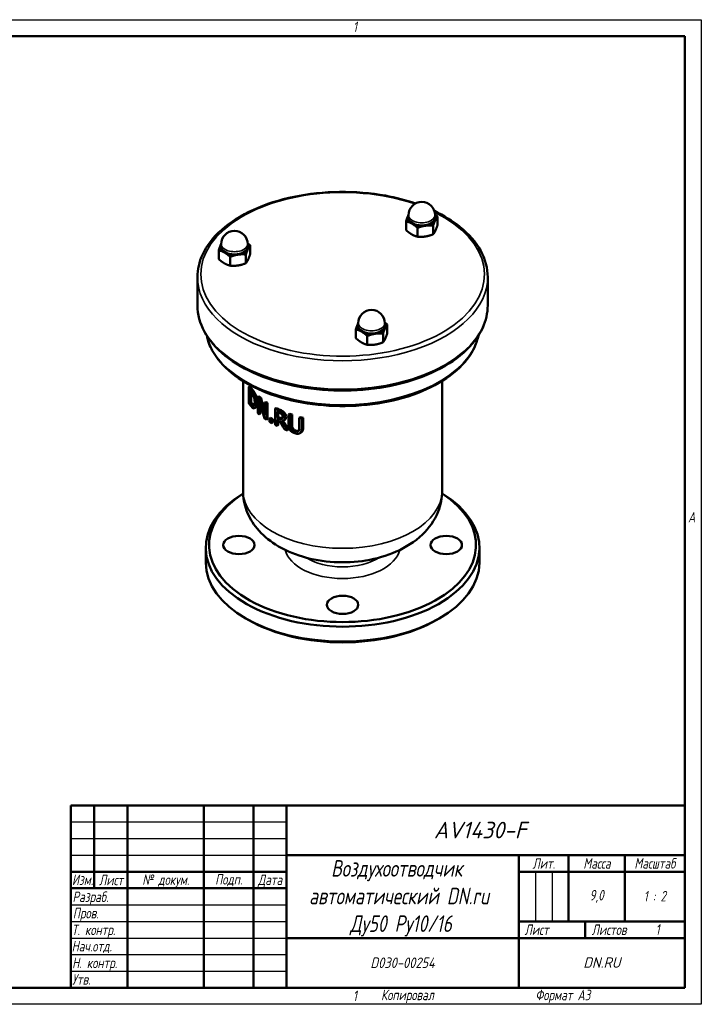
# Model space of a CAD drawing. Header units: millimetres. Extents: x 0 to 840, y 0 to 594.
# Tile 2 of 2: x 429 to 840, y 0 to 594. Entities that reach past the tile are written whole.
import ezdxf
from ezdxf.enums import TextEntityAlignment as Align

# ---------------------------------------------------------------- set-up
doc = ezdxf.new("R2010")
doc.units = ezdxf.units.MM
doc.header["$LTSCALE"] = 2
for name, color, linetype, lineweight in [('Видимые тонкие (ГОСТ)', 7, 'Continuous', 35), ('Видимый контур (ГОСТ)', 7, 'Continuous', 50), ('Заголовок (ГОСТ)', 7, 'Continuous', 50), ('Кромка (ГОСТ)', 7, 'Continuous', 50)]:
    doc.layers.add(name, color=color, linetype=linetype, lineweight=lineweight)
doc.styles.add('Альтернативный текст (ГОСТ)', font='arial.ttf', dxfattribs={"width": 0.8})
doc.styles.add('Стиль текста110', font='GOST Common Italic.ttf', dxfattribs={"width": 0.8})
doc.styles.add('Стиль текста112', font='GOST Common Italic.ttf', dxfattribs={"width": 0.8})
doc.styles.add('Стиль текста120', font='GOST Common Italic.ttf', dxfattribs={"width": 0.9})
doc.styles.add('Стиль текста137', font='GOST Common Italic.ttf', dxfattribs={"width": 0.7})
doc.styles.add('Стиль текста139', font='GOST Common Italic.ttf', dxfattribs={"width": 0.7})
doc.styles.add('Стиль текста81', font='GOST Common Italic.ttf', dxfattribs={"width": 0.8})
doc.styles.add('Стиль текста87', font='GOST Common Italic.ttf')

# ---------------------------------------------------------------- blocks, each defined once
blk = doc.blocks.new('Рамки ГОСТ - Рамка')
at = {"layer": 'Кромка (ГОСТ)', "lineweight": 25}
for p, q in [((0, 297), (420, 297)), ((420, 297), (420, 0)), ((420, 0), (0, 0))]:
    blk.add_line(p, q, dxfattribs=at)
at = {"layer": 'Кромка (ГОСТ)'}
for p, q in [((415, 292), (20, 292)), ((415, 5), (415, 292)), ((20, 5), (415, 5))]:
    blk.add_line(p, q, dxfattribs=at)
at = {"layer": 'Кромка (ГОСТ)', "char_height": 3.17, "attachment_point": 1, "style": 'Альтернативный текст (ГОСТ)'}
for s, insert, width in [('\\fGOST Common|b0|i1;{\\H3.1700;1}', (315.02, 296.44), 5.2327), ('\\fGOST Common|b0|i1;{\\H3.1700;A}', (416, 148.5), 5.0704), ('\\fGOST Common|b0|i1;{\\H3.1700;1}', (315, 4.14), 6.6287), ('\\fGOST Common|b0|i1;{\\H3.1700;Формат А3}', (370, 4.39), 25.2103)]:
    blk.add_mtext(s, dxfattribs=dict(at, insert=insert, width=width))
blk = doc.blocks.new('Основные надписи ГОСТ - Форма 1')
at = {"layer": 'Заголовок (ГОСТ)'}
for p, q in [((0, 55), (185, 55)), ((0, 0), (0, 55)), ((0, 0), (0, 55)), ((7, 55), (7, 30)), ((17, 55), (17, 0)), ((40, 55), (40, 0)), ((55, 55), (55, 0)), ((65, 55), (65, 0)), ((185, 0), (185, 55)), ((65, 40), (185, 40)), ((135, 40), (135, 0)), ((150, 40), (150, 20)), ((167, 40), (167, 20)), ((0, 35), (65, 35)), ((135, 35), (185, 35)), ((0, 30), (65, 30)), ((135, 20), (185, 20)), ((155, 20), (155, 15)), ((65, 15), (185, 15)), ((185, 0), (0, 0))]:
    blk.add_line(p, q, dxfattribs=at)
at = {"layer": 'Заголовок (ГОСТ)', "linetype": 'Continuous', "lineweight": 25}
for p, q in [((0, 50), (65, 50)), ((0, 45), (65, 45)), ((0, 40), (65, 40)), ((140, 35), (140, 20)), ((145, 35), (145, 20)), ((0, 25), (65, 25)), ((0, 20), (65, 20)), ((0, 15), (65, 15)), ((0, 10), (65, 10)), ((0, 5), (65, 5))]:
    blk.add_line(p, q, dxfattribs=at)
at = {"layer": 'Заголовок (ГОСТ)', "char_height": 3.17, "style": 'Альтернативный текст (ГОСТ)'}
for s, insert, width, attachment_point in [('\\fGOST Common|b0|i1;{\\H3.1700;Лит.}', (142.52, 37.49), 14.9766, 5), ('\\fGOST Common|b0|i1;{\\H3.1700;Масса}', (158.55, 37.51), 16.9878, 5), ('\\fGOST Common|b0|i1;{\\H3.1700;Масштаб}', (176.02, 37.53), 17.8316, 5), ('\\fGOST Common|b0|i1;{\\H3.1700;Изм.}', (3.5, 32.56), 6.9635, 5), ('\\fGOST Common|b0|i1;{\\H3.1700;Лист}', (12.1, 32.5), 10.0029, 5), ('\\A0;\\fGOST Common|b0|i1;{\\H3.1700;№ докум.}', (28.58, 32.16), 22.9069, 5), ('\\fGOST Common|b0|i1;{\\H3.1700;Подп.}', (47.56, 32.45), 14.879, 5), ('\\fGOST Common|b0|i1;{\\H3.1700;Дата}', (60.02, 32.24), 9.9614, 5), ('\\fGOST Common|b0|i1;{\\H3.1700;Разраб.}', (0.47, 27), 16.9971, 4), ('\\fGOST Common|b0|i1;{\\H3.1700;9,0}', (158.47, 27.53), 17.0435, 5), ('\\fGOST Common|b0|i1;{\\H3.1700;1 : 2}', (176, 27.6), 17.9476, 5), ('\\A0;\\fGOST Common|b0|i1;{\\H3.1700;Т. контр.}', (0.23, 17.01), 16.9554, 4), ('\\fGOST Common|b0|i1;{\\H3.1700;Пров.}', (0.56, 22.08), 17.0192, 4), ('\\fGOST Common|b0|i1;{\\H3.1700;Лист}', (140.37, 17.5), 10.5071, 5), ('\\fGOST Common|b0|i1;{\\H3.1700;Листов}', (162.21, 17.5), 14.3668, 5), ('\\A1;', (150.6, 17.54), 8.8313, 5), ('\\fGOST Common|b0|i1;{\\H3.1700;Н. контр.}', (0.36, 7.05), 16.9999, 4), ('\\fGOST Common|b0|i1;\\W0.90;{\\H3.1700;D030-00254}', (99.98, 7.54), 67.2576, 5), ('\\fGOST Common|b0|i1;\\W1.00;{\\H3.1700;DN.RU}', (160.02, 7.6), 49.9832, 5), ('\\fGOST Common|b0|i1;{\\H3.1700;Утв.}', (0.34, 2.52), 17.0083, 4), ('\\fGOST Common|b0|i1;{\\H3.1700;Копировал}', (93.48, -0.59), 19.7871, 1)]:
    blk.add_mtext(s, dxfattribs=dict(at, insert=insert, width=width, attachment_point=attachment_point))
at = {"layer": 'Заголовок (ГОСТ)'}
for tag, height, style, p in [('Изм1', 2.89, 'Стиль текста137', (3.51, 52.52)), ('Лист1', 2.89, 'Стиль текста137', (12.03, 52.52)), ('Докум1', 2.89, 'Стиль текста137', (28.54, 52.48)), ('Изм2', 2.89, 'Стиль текста137', (3.5, 47.52)), ('Лист2', 2.89, 'Стиль текста137', (12.01, 47.5)), ('Докум2', 2.89, 'Стиль текста137', (28.53, 47.5)), ('Изм3', 2.89, 'Стиль текста137', (3.5, 42.5)), ('Лист3', 2.89, 'Стиль текста137', (12.01, 42.51)), ('Докум3', 2.89, 'Стиль текста137', (28.51, 42.48)), ('Изм4', 2.89, 'Стиль текста137', (3.51, 37.5)), ('Лист4', 2.89, 'Стиль текста137', (12, 37.53)), ('Докум4', 2.89, 'Стиль текста137', (28.51, 37.52)), ('Литера', 3.5, 'Стиль текста81', (137.52, 27.25)), ('Литера2', 3.5, 'Стиль текста81', (142.51, 27.22)), ('Литера3', 3.5, 'Стиль текста81', (147.52, 27.21)), ('Тип_документа', 3.17, 'Стиль текста112', (100.08, 17.56))]:
    blk.add_attdef(tag, text='', height=height, dxfattribs=dict(at, style=style)).set_placement(p, align=Align.MIDDLE_CENTER)
for tag, height, style, p in [('Подп1', 2.89, 'Стиль текста137', (40.01, 52.51)), ('Дата1', 2, 'Стиль текста139', (55.01, 52.51)), ('Подп2', 2.89, 'Стиль текста137', (40.01, 47.5)), ('Дата2', 2, 'Стиль текста139', (55.01, 47.49)), ('Подп3', 2.89, 'Стиль текста137', (40.01, 42.51)), ('Дата3', 2, 'Стиль текста139', (55.02, 42.52)), ('Подп4', 2.89, 'Стиль текста137', (40.01, 37.51)), ('Дата4', 2, 'Стиль текста139', (55.02, 37.51)), ('ПРОВЕРИЛ', 3.17, 'Стиль текста112', (17.41, 22.53)), ('Проверил_Подп.', 2.89, 'Стиль текста137', (40.05, 22.52)), ('ДАТА_ПРОВЕРКИ', 2, 'Стиль текста139', (55.02, 22.51)), ('ТЕХНОЛОГ', 3.17, 'Стиль текста112', (17.33, 17.54)), ('Технолог_Подп.', 2.89, 'Стиль текста137', (40.05, 17.51)), ('Технолог_Дата', 2, 'Стиль текста139', (55.01, 17.5)), ('НАЧ._ОТДЕЛА', 3.17, 'Стиль текста112', (17.46, 12.45)), ('Руководитель_Подп.', 2.89, 'Стиль текста137', (40.01, 12.5)), ('Руководитель_Дата', 2, 'Стиль текста139', (55.01, 12.51)), ('НОРМОКОНТРОЛЬ', 3.17, 'Стиль текста112', (17.37, 7.48)), ('Нормоконтроль_Подп.', 2.89, 'Стиль текста137', (40.05, 7.52)), ('ДАТА_НОРМОКОНТРОЛЯ', 2, 'Стиль текста139', (55.02, 7.51)), ('УТВЕРДИЛ', 3.17, 'Стиль текста112', (17.4, 2.51)), ('Утвердил_Подп.', 2.89, 'Стиль текста137', (40.05, 2.51)), ('ДАТА_УТВЕРЖДЕНИЯ', 2, 'Стиль текста139', (55.01, 2.5))]:
    blk.add_attdef(tag, text='', height=height, dxfattribs=dict(at, style=style)).set_placement(p, align=Align.MIDDLE_LEFT)
at = {"layer": 'Заголовок (ГОСТ)', "style": 'Стиль текста87'}
blk.add_attdef('ОБОЗНАЧЕНИЕ_001', (109.38, 45.06), '', height=5, dxfattribs=at)
at = {"layer": 'Заголовок (ГОСТ)', "width": 0.8}
for tag, p, height, style in [('НАИМЕНОВАНИЕ_001', (78.42, 33.5), 5, 'Стиль текста110'), ('НАИМЕНОВАНИЕ_002', (71.76, 25.16), 5, 'Стиль текста110'), ('НАИМЕНОВАНИЕ_003', (84.11, 16.83), 5, 'Стиль текста110'), ('Листов_001', (176.23, 15.99), 3.17, 'Стиль текста112'), ('Должность_руководителя_001', (0.22, 10.93), 3.17, 'Стиль текста112')]:
    blk.add_attdef(tag, p, '', height=height, dxfattribs=dict(at, style=style))
at = {"layer": 'Заголовок (ГОСТ)', "style": 'Стиль текста120'}
for tag, p in [('Материал_Наим.', (133.71, 9.75)), ('Материал_ГОСТ', (134.04, 4.06))]:
    blk.add_attdef(tag, text='', height=3.5, dxfattribs=at).set_placement(p, align=Align.MIDDLE_RIGHT)

msp = doc.modelspace()

# ---------------------------------------------------------------- linework, layer by layer
at = {"layer": 'Видимые тонкие (ГОСТ)'}
for p, q in [((568.323, 370.866), (569.077, 371.302)), ((568.357, 362.152), (569.112, 362.588)), ((570.366, 367.758), (571.102, 368.183)), ((571.629, 362.374), (572.357, 362.794)), ((585.384, 358.207), (586.095, 358.618)), ((587.828, 356.608), (588.544, 357.022)), ((585.308, 353.431), (586.019, 353.841)), ((588.953, 354.003), (589.672, 354.418)), ((592.552, 349.212), (593.282, 349.634)), ((593.011, 347.079), (593.742, 347.502)), ((595.032, 345.626), (595.772, 346.053)), ((599.17, 347.245), (599.93, 347.684))]:
    msp.add_line(p, q, dxfattribs=at)
for centre, major_axis, start_param, end_param in [((623.731, 440.383), (85.5, 0), 1.0372506, 7.147238), ((671.461, 476.105), (-8, 0), 0, 3.1415927), ((558.531, 458.635), (-8, 0), 0, 3.1415927), ((623.731, 438.75), (-87.5, 0), 0, 3.1415927), ((623.731, 421.604), (87.5, 0), 3.1415927, 6.2831853), ((641.201, 410.905), (-8, 0), 0, 3.1415927), ((623.731, 409.356), (82.5, 0), 3.2680641, 6.1567139), ((623.731, 309.744), (60, 0), 3.1415927, 6.2831853), ((623.731, 277.084), (-35, 0), 0.1457076, 2.9958851), ((623.731, 281.166), (-30, 0), 0.7362958, 2.4052969)]:
    msp.add_ellipse(centre, major_axis=major_axis, ratio=0.5773503, start_param=start_param, end_param=end_param, dxfattribs=at)
at = {"layer": 'Видимый контур (ГОСТ)'}
for p, q in [((663.461, 474.472), (663.461, 476.105)), ((679.461, 474.472), (679.461, 476.105)), ((680.941, 470.027), (680.941, 475.319)), ((661.98, 467.093), (661.98, 472.386)), ((678.401, 464.553), (678.401, 469.845)), ((668.92, 463.086), (668.92, 468.379)), ((550.531, 457.002), (550.531, 458.635)), ((566.531, 457.002), (566.531, 458.635)), ((568.011, 452.556), (568.011, 457.848)), ((549.05, 449.623), (549.05, 454.915)), ((565.471, 447.083), (565.471, 452.375)), ((555.991, 445.616), (555.991, 450.908)), ((536.231, 421.604), (536.231, 438.75)), ((711.231, 421.604), (711.231, 438.75)), ((633.201, 409.272), (633.201, 410.905)), ((649.201, 409.272), (649.201, 410.905)), ((650.682, 404.827), (650.682, 410.119)), ((631.721, 401.893), (631.721, 407.186)), ((648.141, 399.353), (648.141, 404.645)), ((638.661, 397.886), (638.661, 403.179)), ((563.731, 309.744), (563.731, 376.004)), ((683.731, 309.744), (683.731, 376.004)), ((567.158, 372.425), (567.927, 372.869)), ((567.158, 372.425), (567.158, 362.627)), ((567.824, 362.837), (567.824, 370.38)), ((568.585, 369.406), (568.585, 363.276)), ((567.824, 362.837), (568.585, 363.276)), ((572.574, 366.413), (573.297, 366.831)), ((572.574, 366.413), (572.574, 356.615)), ((573.416, 355.887), (573.416, 364.335)), ((573.867, 365.31), (574.585, 365.724)), ((576.833, 363.076), (577.543, 363.486)), ((576.833, 363.076), (576.833, 355.318)), ((577.801, 362.42), (578.51, 362.829)), ((577.801, 352.622), (577.801, 362.42)), ((578.51, 362.829), (578.51, 353.031)), ((569.915, 360.995), (570.392, 361.27)), ((570.742, 359.644), (571.475, 360.067)), ((574.136, 361.777), (574.136, 356.302)), ((583.022, 359.368), (583.73, 359.777)), ((583.022, 359.368), (583.022, 349.57)), ((584.226, 353.949), (584.226, 357.634)), ((584.936, 357.291), (584.936, 354.359)), ((573.416, 355.887), (574.136, 356.302)), ((577.801, 352.622), (578.51, 353.031)), ((579.654, 353.326), (580.361, 353.735)), ((579.654, 353.326), (579.654, 351.452)), ((581.006, 352.535), (581.714, 352.943)), ((581.006, 350.661), (581.006, 352.535)), ((581.006, 350.661), (581.714, 351.07)), ((581.714, 352.943), (581.714, 351.07)), ((584.226, 353.949), (584.936, 354.359)), ((584.226, 348.963), (584.226, 352.862)), ((584.936, 352.519), (584.936, 349.373)), ((587.03, 353.162), (587.096, 353.2)), ((588.116, 352.227), (588.833, 352.641)), ((591.154, 355.821), (591.879, 356.24)), ((591.154, 355.821), (591.154, 349.707)), ((592.552, 355.326), (593.282, 355.748)), ((592.552, 349.212), (592.552, 355.326)), ((593.282, 355.748), (593.282, 349.634)), ((597.622, 353.767), (598.373, 354.201)), ((597.622, 353.767), (597.622, 347.622)), ((599.17, 353.359), (599.93, 353.797)), ((599.17, 347.245), (599.17, 353.359)), ((599.93, 353.797), (599.93, 347.684)), ((584.226, 348.963), (584.936, 349.373)), ((590.458, 346.281), (591.181, 346.698)), ((598.106, 344.581), (598.86, 345.016)), ((541.231, 266.47), (541.231, 275.451)), ((706.231, 266.47), (706.231, 275.451)), ((566.809, 231.973), (565.395, 232.789)), ((680.653, 231.973), (682.067, 232.789))]:
    msp.add_line(p, q, dxfattribs=at)
for centre in [(671.461, 476.105), (558.531, 458.635), (641.201, 410.905)]:
    msp.add_arc(centre, 8, 0, 180, dxfattribs=at)
for centre, major_axis, ratio, start_param, end_param in [((671.461, 474.472), (-8.5, 0), 0.5773503, 6.0213859, 7.0685835), ((671.461, 474.472), (-8.5, 0), 0.5773503, 5.9384701, 6.0213859), ((671.461, 474.472), (8.5, 0), 0.5773503, 6.0213859, 6.6279005), ((671.461, 474.472), (8, 0), 0.5773503, 3.1415927, 6.2831853), ((671.461, 474.472), (8.5, 0), 0.5773503, 3.9269908, 4.9741884), ((671.461, 474.472), (8.5, 0), 0.5773503, 4.9741884, 6.0213859), ((558.531, 457.002), (-8.5, 0), 0.5773503, 6.0213859, 7.0685835), ((558.531, 457.002), (-8.5, 0), 0.5773503, 5.9384701, 6.0213859), ((558.531, 457.002), (8.5, 0), 0.5773503, 6.0213859, 6.6279005), ((558.531, 457.002), (8, 0), 0.5773503, 3.1415927, 6.2831853), ((558.531, 457.002), (8.5, 0), 0.5773503, 3.9269908, 4.9741884), ((558.531, 457.002), (8.5, 0), 0.5773503, 4.9741884, 6.0213859), ((641.201, 409.272), (-8.5, 0), 0.5773503, 6.0213859, 7.0685835), ((641.201, 409.272), (-8.5, 0), 0.5773503, 5.9384701, 6.0213859), ((641.201, 409.272), (8.5, 0), 0.5773503, 6.0213859, 6.6279005), ((641.201, 409.272), (8, 0), 0.5773503, 3.1415927, 6.2831853), ((641.201, 409.272), (8.5, 0), 0.5773503, 3.9269908, 4.9741884), ((641.201, 409.272), (8.5, 0), 0.5773503, 4.9741884, 6.0213859), ((623.731, 385.596), (-61, 0), 0.5773503, 0.383314, 0.4315173), ((623.731, 384.469), (61, 0), 0.5773503, 3.5531511, 3.5744692), ((623.731, 385.596), (-60, 0), 0.5773503, 0.3762157, 0.425353), ((623.731, 375.798), (-61, 0), 0.5773503, 0.383314, 0.4320271), ((623.731, 376.926), (-61, 0), 0.5773503, 0.4115584, 0.4328765), ((623.731, 376.926), (60, 0), 0.5773503, 3.5466045, 3.5683308), ((623.731, 385.596), (-61, 0), 0.5773503, 0.5760243, 0.6138549), ((623.731, 385.596), (60, 0), 0.5773503, 3.7140741, 3.7525594), ((623.731, 366.441), (39.464, -123.589), 0.3763627, 4.6097008, 4.6976378), ((623.731, 368.883), (39.452, -124.44), 0.3738722, 4.622928, 4.7028706), ((623.731, 368.883), (38.805, -122.4), 0.3738722, 4.6200398, 4.6825835), ((623.731, 385.596), (-61, 0), 0.5773503, 0.6937975, 0.718266), ((623.731, 385.596), (60, 0), 0.5773503, 3.8338591, 3.8587381), ((623.731, 375.798), (61, 0), 0.5773503, 3.717617, 3.7424892), ((623.731, 385.596), (-61, 0), 0.5773503, 0.8401388, 0.8910024), ((623.731, 385.596), (60, 0), 0.5773503, 3.9826447, 4.0343619), ((623.731, 384.469), (61, 0), 0.5773503, 4.007937, 4.034038), ((623.731, 375.798), (61, 0), 0.5773503, 3.8304262, 3.8598587), ((623.731, 377.672), (-61, 0), 0.5773503, 0.7632704, 0.794837), ((623.731, 375.798), (61, 0), 0.5773503, 3.904863, 3.9364297), ((623.731, 377.672), (60, 0), 0.5773503, 3.9044942, 3.936587), ((623.731, 380.785), (-61, 0), 0.5773503, 0.8663443, 0.8893995), ((623.731, 379.697), (61, 0), 0.5773503, 4.007937, 4.0380473), ((623.731, 380.785), (60, 0), 0.5773503, 4.0092891, 4.0327319), ((623.731, 386.646), (41.131, -88.648), 0.5081541, 4.8688503, 4.9316698), ((623.731, 388.407), (41.331, -86.775), 0.5170033, 4.8907447, 4.9618036), ((623.731, 388.407), (40.654, -85.353), 0.5170033, 4.8968726, 4.9653306), ((623.731, 385.596), (-61, 0), 0.5773503, 1.0074062, 1.0342933), ((623.731, 385.596), (60, 0), 0.5773503, 4.1527626, 4.1801243), ((623.731, 385.596), (-61, 0), 0.5773503, 1.1284941, 1.1563994), ((623.731, 385.596), (60, 0), 0.5773503, 4.2760469, 4.3044838), ((623.731, 375.798), (61, 0), 0.5773503, 3.9817315, 4.007937), ((623.731, 375.798), (61, 0), 0.5773503, 4.1008668, 4.1354545), ((623.731, 275.451), (-82.5, 0), 0.5773503, 5.526069, 10.1818942), ((623.731, 277.084), (80.5, 0), 0.5773503, 2.411084, 7.013694), ((623.731, 266.47), (82.5, 0), 0.5773503, 3.1415927, 6.2831853), ((623.731, 264.837), (80.5, 0), 0.5773503, 3.9269908, 5.4977871)]:
    msp.add_ellipse(centre, major_axis=major_axis, ratio=ratio, start_param=start_param, end_param=end_param, dxfattribs=at)
for centre in [(561.231, 277.084), (686.231, 277.084), (623.731, 241)]:
    msp.add_ellipse(centre, major_axis=(9.5, 0), ratio=0.5773503, dxfattribs=at)
for points, knots in [([(667.74, 483.187), (662.002, 485.136), (655.887, 486.7), (640.63, 489.449), (631.27, 490.214), (612.615, 489.992), (603.324, 489.005), (585.724, 485.37), (577.419, 482.721), (562.624, 475.999), (556.138, 471.924), (545.686, 462.719), (541.711, 457.589), (537.253, 447.817), (536.231, 443.286), (536.231, 438.75)], [1.8242672, 1.8242672, 1.8242672, 1.8242672, 2.053758, 2.053758, 2.3768726, 2.3768726, 2.6997356, 2.6997356, 3.0229208, 3.0229208, 3.3467524, 3.3467524, 3.6694277, 3.6694277, 3.9269908, 3.9269908, 3.9269908, 3.9269908]), ([(711.231, 438.75), (711.231, 444.142), (709.783, 449.523), (704.153, 459.806), (699.901, 464.694), (690.069, 472.62), (684.865, 475.836), (679.06, 478.606)], [0.78539816, 0.78539816, 0.78539816, 0.78539816, 1.09156893, 1.09156893, 1.40686475, 1.40686475, 1.66553409, 1.66553409, 1.66553409, 1.66553409]), ([(536.231, 421.604), (536.231, 416.212), (537.679, 410.831), (543.309, 400.548), (547.561, 395.66), (558.497, 386.844), (565.24, 382.939), (580.477, 376.577), (588.971, 374.123), (606.831, 370.906), (616.191, 370.14), (634.847, 370.362), (644.138, 371.35), (661.738, 374.985), (670.043, 377.633), (684.838, 384.355), (691.324, 388.43), (701.775, 397.635), (705.751, 402.765), (710.209, 412.537), (711.231, 417.068), (711.231, 421.604)], [3.9269908, 3.9269908, 3.9269908, 3.9269908, 4.2331616, 4.2331616, 4.5484574, 4.5484574, 4.8715834, 4.8715834, 5.1953506, 5.1953506, 5.5184653, 5.5184653, 5.8413282, 5.8413282, 6.1645135, 6.1645135, 6.4883451, 6.4883451, 6.8110204, 6.8110204, 7.0685835, 7.0685835, 7.0685835, 7.0685835]), ([(541.845, 403.419), (542.481, 400.352), (543.612, 397.334), (547.889, 389.5), (551.891, 384.89), (562.189, 376.568), (568.545, 372.881), (582.907, 366.871), (590.916, 364.553), (607.754, 361.512), (616.579, 360.787), (634.168, 360.992), (642.929, 361.92), (659.526, 365.344), (667.359, 367.841), (681.318, 374.181), (687.439, 378.026), (697.305, 386.716), (701.059, 391.562), (704.401, 398.895), (705.145, 401.144), (705.617, 403.419)], [4.046283, 4.046283, 4.046283, 4.046283, 4.2323724, 4.2323724, 4.5473401, 4.5473401, 4.8706377, 4.8706377, 5.1946371, 5.1946371, 5.5179448, 5.5179448, 5.8409843, 5.8409843, 6.164365, 6.164365, 6.4884302, 6.4884302, 6.8112577, 6.8112577, 6.9492913, 6.9492913, 6.9492913, 6.9492913]), ([(570.366, 367.758), (570.159, 368.194), (569.933, 368.595), (569.479, 369.332), (569.071, 369.928), (568.323, 370.866)], [-1.0636151, -1.0636151, -1.0636151, -1.0636151, -0.5369542, -0.5369542, 0, 0, 0, 0]), ([(568.357, 369.695), (568.851, 369.078), (569.147, 368.634), (569.504, 368.044), (569.676, 367.724), (569.843, 367.377)], [0, 0, 0, 0, 0.35314698, 0.35314698, 0.70455082, 0.70455082, 0.70455082, 0.70455082]), ([(569.077, 371.302), (569.367, 370.932), (569.7, 370.505), (570.086, 369.954), (570.323, 369.613), (570.78, 368.825), (570.946, 368.514), (571.102, 368.183)], [0, 0, 0, 0, 0.21094571, 0.21094571, 0.26432305, 0.26432305, 0.29532878, 0.29532878, 0.29532878, 0.29532878]), ([(569.112, 362.588), (569.727, 361.807), (570.078, 361.6), (570.297, 361.482), (570.394, 361.447), (570.488, 361.431)], [-0.19514201, -0.19514201, -0.19514201, -0.19514201, -0.11194124, -0.11194124, -0.04225885, -0.04225885, -0.04225885, -0.04225885]), ([(569.843, 367.377), (569.997, 367.053), (570.137, 366.713), (570.38, 365.993), (570.477, 365.632), (570.624, 364.93), (570.673, 364.598), (570.742, 363.918), (570.757, 363.572), (570.757, 363.244)], [0, 0, 0, 0, 0.11393598, 0.11393598, 0.22799333, 0.22799333, 0.33580431, 0.33580431, 0.45660195, 0.45660195, 0.45660195, 0.45660195]), ([(570.757, 363.244), (570.757, 362.739), (570.725, 362.245), (570.59, 361.67), (570.509, 361.406), (570.229, 361.074), (570.082, 361.001), (569.915, 360.995)], [0, 0, 0, 0, 0.18526944, 0.18526944, 0.27418585, 0.27418585, 0.34410657, 0.34410657, 0.34410657, 0.34410657]), ([(570.356, 359.535), (570.511, 359.539), (570.656, 359.585), (570.924, 359.763), (571.044, 359.895), (571.278, 360.266), (571.413, 360.56), (571.592, 361.411), (571.629, 361.873), (571.629, 362.374)], [-0.71980124, -0.71980124, -0.71980124, -0.71980124, -0.55654642, -0.55654642, -0.38952848, -0.38952848, -0.18408543, -0.18408543, 0, 0, 0, 0]), ([(571.629, 362.374), (571.629, 362.884), (571.596, 363.429), (571.461, 364.39), (571.365, 364.926), (571.075, 365.956), (570.954, 366.327), (570.678, 367.061), (570.527, 367.416), (570.366, 367.758)], [-0.7447175, -0.7447175, -0.7447175, -0.7447175, -0.44211846, -0.44211846, -0.2362837, -0.2362837, -0.1186563, -0.1186563, 0, 0, 0, 0]), ([(571.102, 368.183), (571.272, 367.819), (571.431, 367.441), (571.719, 366.656), (571.844, 366.261), (572.09, 365.339), (572.188, 364.842), (572.327, 363.803), (572.357, 363.283), (572.357, 362.794)], [0, 0, 0, 0, 0.12614194, 0.12614194, 0.25149156, 0.25149156, 0.41538201, 0.41538201, 0.59618509, 0.59618509, 0.59618509, 0.59618509]), ([(572.357, 362.794), (572.357, 362.406), (572.335, 362.041), (572.238, 361.392), (572.168, 361.111), (571.989, 360.656), (571.852, 360.385), (571.592, 360.145), (571.535, 360.102), (571.475, 360.067)], [0, 0, 0, 0, 0.14249532, 0.14249532, 0.27825556, 0.27825556, 0.39653069, 0.39653069, 0.42816346, 0.42816346, 0.42816346, 0.42816346]), ([(568.336, 361.052), (568.598, 360.723), (568.888, 360.394), (569.425, 359.891), (569.608, 359.769), (569.968, 359.588), (570.165, 359.54), (570.356, 359.535)], [-0.3587459, -0.3587459, -0.3587459, -0.3587459, -0.24469836, -0.24469836, -0.13771239, -0.13771239, 0, 0, 0, 0]), ([(569.915, 360.995), (569.775, 360.984), (569.627, 361.018), (569.382, 361.143), (569.227, 361.235), (568.767, 361.667), (568.557, 361.903), (568.357, 362.152)], [0, 0, 0, 0, 0.10758915, 0.10758915, 0.16951867, 0.16951867, 0.22065286, 0.22065286, 0.22065286, 0.22065286]), ([(587.828, 356.608), (587.619, 356.831), (587.398, 357.034), (587.017, 357.326), (586.535, 357.67), (585.384, 358.207)], [-1.1403768, -1.1403768, -1.1403768, -1.1403768, -0.4437721, -0.4437721, 0, 0, 0, 0]), ([(585.453, 357.048), (586.021, 356.783), (586.322, 356.582), (586.642, 356.351), (586.812, 356.203), (586.967, 356.032)], [0, 0, 0, 0, 0.21907083, 0.21907083, 0.49146685, 0.49146685, 0.49146685, 0.49146685]), ([(586.095, 358.618), (586.45, 358.453), (586.831, 358.267), (587.514, 357.887), (587.712, 357.754), (588.118, 357.442), (588.337, 357.241), (588.544, 357.022)], [0, 0, 0, 0, 0.13660547, 0.13660547, 0.26049359, 0.26049359, 0.42285384, 0.42285384, 0.42285384, 0.42285384]), ([(588.953, 354.003), (588.953, 354.325), (588.913, 354.669), (588.77, 355.127), (588.66, 355.457), (588.233, 356.137), (588.041, 356.381), (587.828, 356.608)], [-0.71614874, -0.71614874, -0.71614874, -0.71614874, -0.24330955, -0.24330955, -0.09390218, -0.09390218, 0, 0, 0, 0]), ([(588.544, 357.022), (588.752, 356.801), (588.94, 356.563), (589.238, 356.097), (589.386, 355.831), (589.624, 355.144), (589.672, 354.768), (589.672, 354.418)], [0, 0, 0, 0, 0.09155067, 0.09155067, 0.1675441, 0.1675441, 0.26069117, 0.26069117, 0.26069117, 0.26069117]), ([(587.03, 353.162), (586.892, 353.083), (586.734, 353.045), (586.5, 353.049), (586.321, 353.056), (585.749, 353.238), (585.527, 353.329), (585.308, 353.431)], [0, 0, 0, 0, 0.07269309, 0.07269309, 0.095969, 0.095969, 0.11041327, 0.11041327, 0.11041327, 0.11041327]), ([(586.019, 353.841), (586.263, 353.728), (586.513, 353.628), (587.06, 353.467), (587.217, 353.459), (587.321, 353.46), (587.339, 353.46), (587.357, 353.462)], [-0.131512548, -0.131512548, -0.131512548, -0.131512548, -0.103226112, -0.103226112, -0.068162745, -0.068162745, -0.0604698, -0.0604698, -0.0604698, -0.0604698]), ([(586.912, 351.983), (587.321, 351.959), (587.701, 352.016), (588.255, 352.294), (588.501, 352.475), (588.773, 352.943), (588.84, 353.125), (588.932, 353.536), (588.953, 353.765), (588.953, 354.003)], [-0.54414019, -0.54414019, -0.54414019, -0.54414019, -0.32186659, -0.32186659, -0.16802908, -0.16802908, -0.08724251, -0.08724251, 0, 0, 0, 0]), ([(586.967, 356.032), (587.082, 355.903), (587.186, 355.764), (587.343, 355.496), (587.414, 355.351), (587.55, 354.927), (587.581, 354.69), (587.581, 354.465)], [0, 0, 0, 0, 0.05224234, 0.05224234, 0.09419022, 0.09419022, 0.15105881, 0.15105881, 0.15105881, 0.15105881]), ([(587.581, 354.465), (587.581, 354.051), (587.515, 353.784), (587.39, 353.506), (587.334, 353.418), (587.198, 353.269), (587.119, 353.209), (587.03, 353.162)], [0, 0, 0, 0, 0.15238218, 0.15238218, 0.23606806, 0.23606806, 0.31901058, 0.31901058, 0.31901058, 0.31901058]), ([(589.672, 354.418), (589.672, 354.004), (589.609, 353.62), (589.379, 353.15), (589.224, 352.889), (588.875, 352.666), (588.854, 352.653), (588.833, 352.641)], [0, 0, 0, 0, 0.15183023, 0.15183023, 0.22286411, 0.22286411, 0.22737625, 0.22737625, 0.22737625, 0.22737625]), ([(591.154, 349.707), (591.154, 349.085), (591.207, 348.317), (591.534, 347.395), (591.63, 347.181), (591.866, 346.76), (592.002, 346.558), (592.156, 346.364)], [-0.39206597, -0.39206597, -0.39206597, -0.39206597, -0.14910593, -0.14910593, -0.07464412, -0.07464412, 0, 0, 0, 0]), ([(592.156, 346.364), (592.447, 345.993), (592.786, 345.675), (593.527, 345.147), (594.095, 344.803), (595.032, 344.515)], [-0.65378161, -0.65378161, -0.65378161, -0.65378161, -0.31847748, -0.31847748, 0, 0, 0, 0]), ([(593.011, 347.079), (592.839, 347.375), (592.723, 347.675), (592.613, 348.189), (592.552, 348.571), (592.552, 349.212)], [-0.57668245, -0.57668245, -0.57668245, -0.57668245, -0.23581407, -0.23581407, 0, 0, 0, 0]), ([(595.032, 345.626), (594.649, 345.744), (594.251, 345.911), (593.714, 346.273), (593.542, 346.415), (593.241, 346.732), (593.115, 346.899), (593.011, 347.079)], [-0.26201599, -0.26201599, -0.26201599, -0.26201599, -0.13124471, -0.13124471, -0.06435312, -0.06435312, 0, 0, 0, 0]), ([(593.282, 349.634), (593.282, 349.373), (593.292, 349.095), (593.36, 348.48), (593.417, 348.269), (593.526, 347.924), (593.62, 347.711), (593.742, 347.502)], [0, 0, 0, 0, 0.09598819, 0.09598819, 0.21816881, 0.21816881, 0.42231563, 0.42231563, 0.42231563, 0.42231563]), ([(593.742, 347.502), (593.865, 347.292), (594.016, 347.1), (594.341, 346.784), (594.541, 346.618), (595.129, 346.279), (595.454, 346.15), (595.772, 346.053)], [0, 0, 0, 0, 0.07517647, 0.07517647, 0.13620019, 0.13620019, 0.20125316, 0.20125316, 0.20125316, 0.20125316]), ([(597.129, 345.813), (597.041, 345.723), (596.939, 345.651), (596.701, 345.537), (596.568, 345.498), (596.243, 345.446), (596.023, 345.441), (595.531, 345.494), (595.281, 345.55), (595.032, 345.626)], [-0.29829361, -0.29829361, -0.29829361, -0.29829361, -0.23511145, -0.23511145, -0.16950892, -0.16950892, -0.08458316, -0.08458316, 0, 0, 0, 0]), ([(595.032, 344.515), (596.006, 344.215), (596.583, 344.205), (597.335, 344.254), (597.716, 344.362), (598.052, 344.551)], [-0.26893083, -0.26893083, -0.26893083, -0.26893083, -0.15127836, -0.15127836, 0, 0, 0, 0]), ([(595.772, 346.053), (596.145, 345.94), (596.521, 345.873), (597.013, 345.883), (597.126, 345.897), (597.22, 345.914)], [0, 0, 0, 0, 0.12655722, 0.12655722, 0.17418453, 0.17418453, 0.17418453, 0.17418453]), ([(597.622, 347.622), (597.622, 347.329), (597.606, 347.022), (597.523, 346.511), (597.473, 346.355), (597.341, 346.07), (597.246, 345.932), (597.129, 345.813)], [-0.19478524, -0.19478524, -0.19478524, -0.19478524, -0.12616971, -0.12616971, -0.06846704, -0.06846704, 0, 0, 0, 0]), ([(598.052, 344.551), (598.234, 344.649), (598.396, 344.771), (598.671, 345.064), (598.781, 345.231), (599.002, 345.717), (599.17, 346.264), (599.17, 347.245)], [-0.80577615, -0.80577615, -0.80577615, -0.80577615, -0.58319259, -0.58319259, -0.36030374, -0.36030374, 0, 0, 0, 0]), ([(599.93, 347.684), (599.93, 347.273), (599.899, 346.856), (599.713, 345.977), (599.56, 345.713), (599.314, 345.348), (599.109, 345.16), (598.86, 345.016)], [0, 0, 0, 0, 0.15105881, 0.15105881, 0.34559968, 0.34559968, 0.68996247, 0.68996247, 0.68996247, 0.68996247]), ([(563.731, 309.744), (563.731, 305.659), (564.508, 301.591), (567.401, 293.84), (569.601, 290.23), (575.376, 283.217), (579.149, 280.058), (588.279, 274.204), (593.825, 271.8), (605.763, 268.238), (612.192, 267.161), (625.095, 266.429), (631.562, 266.757), (644.175, 268.818), (650.318, 270.553), (661.823, 275.621), (667.213, 278.952), (675.771, 287.169), (679.174, 291.792), (682.864, 301.149), (683.731, 305.436), (683.731, 309.744)], [3.9269908, 3.9269908, 3.9269908, 3.9269908, 4.1392548, 4.1392548, 4.3708586, 4.3708586, 4.6601096, 4.6601096, 5.020701, 5.020701, 5.3999282, 5.3999282, 5.7736019, 5.7736019, 6.1495582, 6.1495582, 6.5271769, 6.5271769, 6.8447249, 6.8447249, 7.0685835, 7.0685835, 7.0685835, 7.0685835])]:
    msp.add_open_spline(points, degree=3, knots=knots, dxfattribs=at)
for points, weights in [([(661.98, 472.386), (662.661, 474.472), (663.25, 475.742)], [1, 1.0379548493, 1]), ([(663.25, 475.742), (663.355, 475.969), (663.461, 476.178)], [1, 1.00656305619, 1.01085637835]), ([(679.446, 476.591), (680.159, 476.031), (680.941, 475.319)], [1.01838412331, 1.01562193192, 1]), ([(680.941, 475.319), (680.26, 474.472), (679.671, 473.202)], [1, 1.0379548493, 1]), ([(665.45, 471.002), (663.84, 471.932), (661.98, 472.386)], [1, 1.0379548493, 1]), ([(668.92, 468.379), (667.061, 470.072), (665.45, 471.002)], [1, 1.0379548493, 1]), ([(673.661, 469.732), (671.461, 469.391), (668.92, 468.379)], [1, 1.0379548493, 1]), ([(678.401, 469.845), (675.861, 470.072), (673.661, 469.732)], [1, 1.0379548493, 1]), ([(679.671, 473.202), (679.082, 471.932), (678.401, 469.845)], [1, 1.0379548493, 1]), ([(679.671, 466.67), (680.26, 467.94), (680.941, 470.027)], [1, 1.0379548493, 1]), ([(661.98, 467.093), (663.84, 465.4), (665.45, 464.47)], [1, 1.0379548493, 1]), ([(665.45, 464.47), (667.061, 463.54), (668.92, 463.086)], [1, 1.0379548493, 1]), ([(673.661, 463.2), (675.861, 463.54), (678.401, 464.553)], [1, 1.0379548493, 1]), ([(678.401, 464.553), (679.082, 465.4), (679.671, 466.67)], [1, 1.0379548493, 1]), ([(549.05, 454.915), (549.731, 457.002), (550.321, 458.272)], [1, 1.0379548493, 1]), ([(550.321, 458.272), (550.426, 458.498), (550.531, 458.708)], [1, 1.00656305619, 1.01085637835]), ([(566.516, 459.121), (567.229, 458.561), (568.011, 457.848)], [1.01838412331, 1.01562193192, 1]), ([(568.011, 457.848), (567.331, 457.002), (566.741, 455.732)], [1, 1.0379548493, 1]), ([(668.92, 463.086), (671.461, 462.859), (673.661, 463.2)], [1, 1.0379548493, 1]), ([(552.521, 453.532), (550.91, 454.461), (549.05, 454.915)], [1, 1.0379548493, 1]), ([(555.991, 450.908), (554.131, 452.602), (552.521, 453.532)], [1, 1.0379548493, 1]), ([(560.731, 452.261), (558.531, 451.921), (555.991, 450.908)], [1, 1.0379548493, 1]), ([(565.471, 452.375), (562.931, 452.602), (560.731, 452.261)], [1, 1.0379548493, 1]), ([(566.741, 455.732), (566.152, 454.461), (565.471, 452.375)], [1, 1.0379548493, 1]), ([(566.741, 449.2), (567.331, 450.47), (568.011, 452.556)], [1, 1.0379548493, 1]), ([(549.05, 449.623), (550.91, 447.929), (552.521, 447)], [1, 1.0379548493, 1]), ([(552.521, 447), (554.131, 446.07), (555.991, 445.616)], [1, 1.0379548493, 1]), ([(555.991, 445.616), (558.531, 445.389), (560.731, 445.729)], [1, 1.0379548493, 1]), ([(560.731, 445.729), (562.931, 446.07), (565.471, 447.083)], [1, 1.0379548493, 1]), ([(565.471, 447.083), (566.152, 447.929), (566.741, 449.2)], [1, 1.0379548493, 1]), ([(631.721, 407.186), (632.401, 409.272), (632.991, 410.542)], [1, 1.0379548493, 1]), ([(632.991, 410.542), (633.096, 410.769), (633.202, 410.978)], [1, 1.00656305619, 1.01085637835]), ([(649.186, 411.391), (649.899, 410.831), (650.682, 410.119)], [1.01838412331, 1.01562193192, 1]), ([(650.682, 410.119), (650.001, 409.272), (649.412, 408.002)], [1, 1.0379548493, 1]), ([(635.191, 405.802), (633.58, 406.732), (631.721, 407.186)], [1, 1.0379548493, 1]), ([(638.661, 403.179), (636.801, 404.872), (635.191, 405.802)], [1, 1.0379548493, 1]), ([(643.401, 404.532), (641.201, 404.191), (638.661, 403.179)], [1, 1.0379548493, 1]), ([(648.141, 404.645), (645.601, 404.872), (643.401, 404.532)], [1, 1.0379548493, 1]), ([(649.412, 408.002), (648.822, 406.732), (648.141, 404.645)], [1, 1.0379548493, 1]), ([(649.412, 401.47), (650.001, 402.74), (650.682, 404.827)], [1, 1.0379548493, 1]), ([(631.721, 401.893), (633.58, 400.2), (635.191, 399.27)], [1, 1.0379548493, 1]), ([(635.191, 399.27), (636.801, 398.34), (638.661, 397.886)], [1, 1.0379548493, 1]), ([(638.661, 397.886), (641.201, 397.659), (643.401, 398)], [1, 1.0379548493, 1]), ([(643.401, 398), (645.601, 398.34), (648.141, 399.353)], [1, 1.0379548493, 1]), ([(648.141, 399.353), (648.822, 400.2), (649.412, 401.47)], [1, 1.0379548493, 1])]:
    msp.add_rational_spline(points, weights, degree=2, dxfattribs=at)

# ---------------------------------------------------------------- block references
at = {"xscale": 2, "yscale": 2, "zscale": 2}
msp.add_blockref('Рамки ГОСТ - Рамка', (0, 0), dxfattribs=at)
msp.add_blockref('Основные надписи ГОСТ - Форма 1', (460, 10), dxfattribs=at).add_auto_attribs({'Должность_руководителя_001': 'Нач.отд.', 'ОБОЗНАЧЕНИЕ_001': 'AV1430-F', 'НАИМЕНОВАНИЕ_001': 'Воздухоотводчик', 'Листов_001': '1', 'НАИМЕНОВАНИЕ_002': 'автоматический DN.ru', 'НАИМЕНОВАНИЕ_003': 'Ду50 Ру10/16'})

doc.saveas('drawing.dxf')
